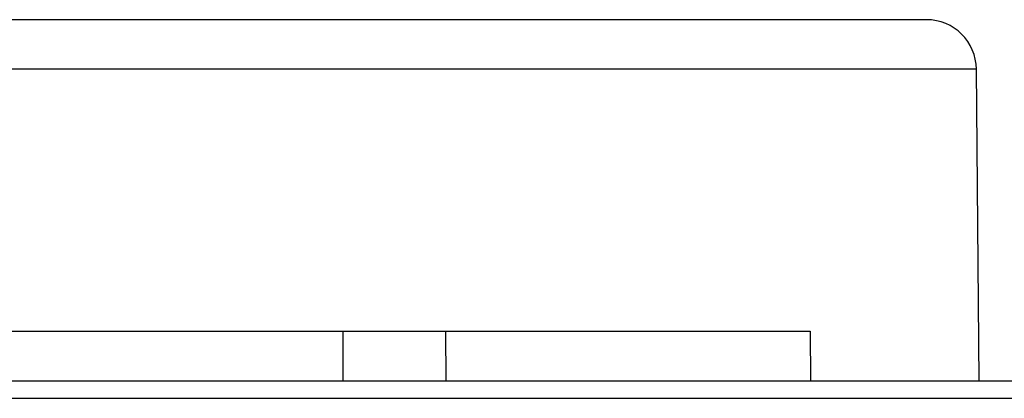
# Model space of a CAD drawing. Header units: centimetres. Extents: x 4745 to 39369, y 17389 to 19524.
# Tile 57 of 188: x 15590 to 15597.91, y 18253.47 to 18256.51. Entities that reach past the tile are written whole.
import ezdxf

# ---------------------------------------------------------------- set-up
doc = ezdxf.new("R2010")
doc.units = ezdxf.units.CM
doc.layers.add('$_urządzenia', color=250, linetype='Continuous')

# ---------------------------------------------------------------- blocks, each defined once
blk = doc.blocks.new('A$C92957c0b')
at = {"layer": '$_urządzenia'}
for p, q in [((55, 0), (-55, 0)), ((88.535, 0), (55, 0)), ((92.535, -3.965), (-92.535, -3.965)), ((92.753, -29), (92.535, -3.965)), ((13.679, -25), (79.175, -25)), ((41.656, -29), (41.661, -25)), ((49.943, -29), (49.914, -25)), ((79.175, -25), (79.205, -29)), ((0, -29), (298.6, -29)), ((0, -30.4), (300, -30.4))]:
    blk.add_line(p, q, dxfattribs=at)
blk.add_arc((88.535, -4), 4, 0.5, 90, dxfattribs=at)

msp = doc.modelspace()

# ---------------------------------------------------------------- block references
at = {"layer": '$_urządzenia', "xscale": 0.1, "yscale": 0.1, "zscale": 0.1}
msp.add_blockref('A$C92957c0b', (15588.4344, 18256.5127), dxfattribs=at)

doc.saveas('drawing.dxf')
